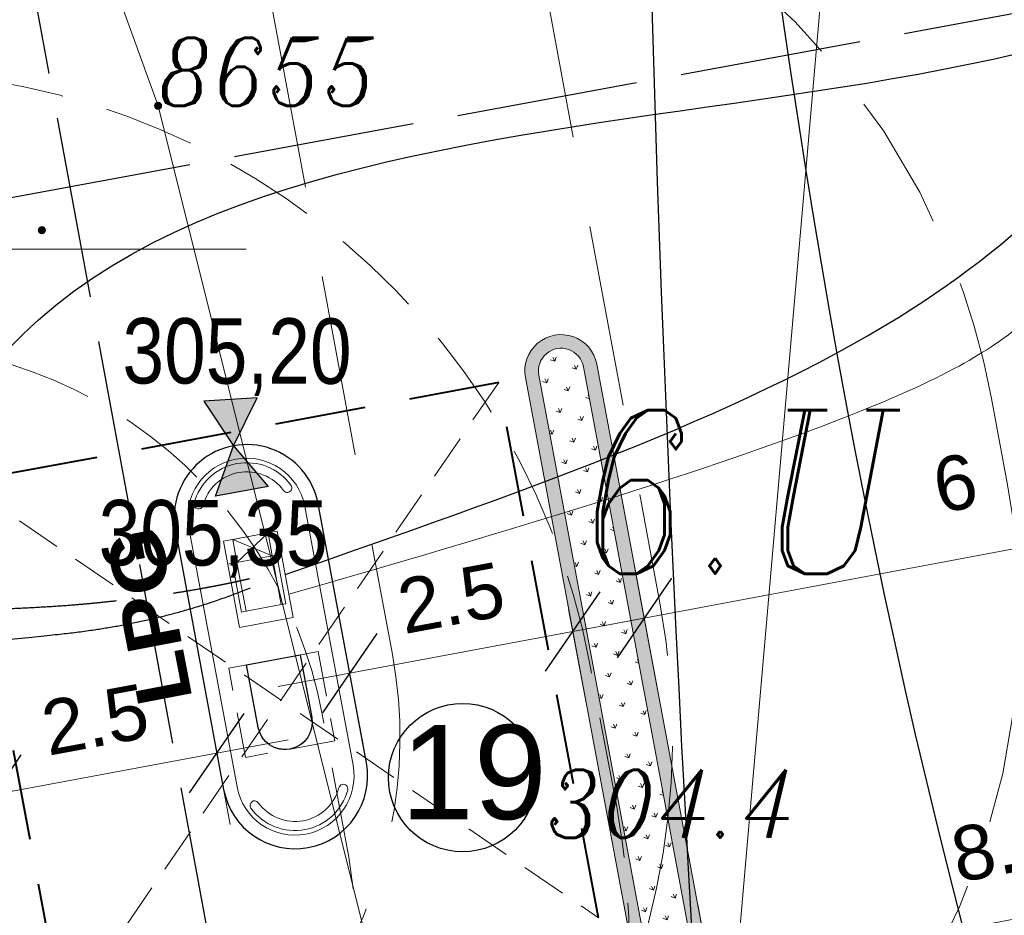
# Model space of a CAD drawing. Header units: metres. Extents: x 779 to 7046, y -512 to 9570.
# Tile 233 of 256: x 2192 to 2203, y 184 to 194. Entities that reach past the tile are written whole.
import ezdxf
from ezdxf import colors
from ezdxf.entities.mleader import LeaderData, LeaderLine
from ezdxf.math import Vec2, Vec3

# ---------------------------------------------------------------- set-up
doc = ezdxf.new("R2010")
doc.units = ezdxf.units.M
for name, pattern in [('0', [0]), ('2.0_0.5', [2.5, 2, -0.5]), ('A-1_05$0$DASHED', [19.049999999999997, 12.7, -6.349999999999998]), ('CIĄGłA', [0]), ('DASH', [0.75, 0.5, -0.25]), ('DASHED', [0.75, 0.5, -0.25]), ('DASHEDX2', [38.099999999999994, 25.4, -12.7])]:
    doc.linetypes.add(name, pattern=pattern)
for name, color, linetype, lineweight in [('203-punkt graniczny', 7, 'Continuous', 0), ('203-punkt graniczny-Atr103', 7, 'Continuous', 0), ('219-działka ewidencyjna', 7, 'Continuous', 0), ('_a_obiekty', 250, 'Continuous', 30), ('AGP1_BUDYNKI', 7, 'Continuous', 30), ('AGP1_HATCH', 7, 'Continuous', 5), ('AGP1_KRAWEZNIKI', 250, 'Continuous', 20), ('AGP1_KRAWEZNIKI GRUBOŚCI', 7, 'Continuous', 9), ('AGP1_OPISY', 7, 'Continuous', 13), ('AGP1_WYMIARY', 7, 'Continuous', 15), ('BK_Beton', 2, 'Continuous', 15), ('Instalacje elektryczne', 1, 'Continuous', 20), ('MPZP', 7, 'Continuous', 0), ('punkt wysokościowy sztuczny', 7, 'Continuous', 0), ('RTPW01', 253, 'Continuous', 0), ('Sekcje', 7, 'Continuous', 0), ('ZNAKI DROGOWE', 250, 'Continuous', 15), ('zz-drogi', 7, 'Continuous', 40)]:
    doc.layers.add(name, color=color, linetype=linetype, lineweight=lineweight)
for name, color, linetype in [('IE_kable ziemne', 240, 'Continuous'), ('IE_kanalizacja iskrobezpieczne', 3, 'Continuous'), ('IE_kanalizacja słaboprądowa', 6, 'Continuous'), ('TECHNOLOGIA PALIW', 7, 'Continuous'), ('WYMIARY', 9, 'Continuous'), ('zz-odwodnienie', 5, 'Continuous')]:
    doc.layers.add(name, color=color, linetype=linetype)
doc.styles.add('ARIAL', font='arial.ttf')
doc.styles.add('ARIAL BOLD', font='ariblk.ttf')
doc.styles.get("Standard").update_dxf_attribs({"font": 'arial.ttf'})
doc.styles.add('Style-ITALIC_1250', font='ITALIC_1250.shx')
doc.dimstyles.new('PZT M', dxfattribs={"dimtxt": 0.6, "dimasz": 0.75, "dimexe": 0.8, "dimexo": 0.1, "dimgap": 0.3, "dimtad": 1, "dimdsep": 46, "dimtxsty": 'ARIAL', "dimblk": 'OBLIQUE', "dimcen": 0.9, "dimdle": 0.8, "dimclrd": 7, "dimclre": 256, "dimclrt": 7, "dimadec": 0, "dimazin": 0, "dimtfac": 1, "dimtmove": 2, "dimatfit": 3, "dimldrblk": 'ARCHTICK', "dimfxl": 1, "dimfxlon": 1, "dimtolj": 1, "dimtzin": 0, "dimlwd": 20, "dimlwe": 20, "dimarcsym": 0})

# ---------------------------------------------------------------- blocks, each defined once
blk = doc.blocks.new('203')
at = {"linetype": 'Continuous', "lineweight": -2, "ltscale": 10}
h = blk.add_hatch(color=0, dxfattribs=at)
edge = h.paths.add_edge_path()
edge.add_arc((0, 0), 0.45, 0, 360)
blk = doc.blocks.new('PW02')
at = {"linetype": 'Continuous', "lineweight": 13, "ltscale": 10}
h = blk.add_hatch(color=0, dxfattribs=at)
edge = h.paths.add_edge_path()
edge.add_arc((0, 0), 0.45, 0, 360)
blk = doc.blocks.new('PZT MDCP podkład')
at = {"layer": '219-działka ewidencyjna', "color": 252, "linetype": 'Continuous', "lineweight": 13, "true_color": 0x939598, "flags": 128}
for points in [[(2122.376406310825, 81.44646074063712), (2127.666406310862, 66.85646074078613)], [(2127.666406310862, 66.85646074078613), (2134.696406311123, 38.69646074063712)]]:
    blk.add_lwpolyline(points, dxfattribs=at)
at = {"layer": 'Sekcje', "color": 252, "linetype": 'Continuous', "lineweight": 13, "true_color": 0x939598}
blk.add_line((2123.636406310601, 65.27646074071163), (2128.636406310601, 65.27646074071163), dxfattribs=at)
at = {"layer": '203-punkt graniczny', "color": 252, "linetype": 'Continuous', "lineweight": 13, "true_color": 0x939598, "xscale": 0.1, "yscale": 0.1, "zscale": 0.1}
blk.add_blockref('203', (2127.666406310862, 66.85646074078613), dxfattribs=at)
at = {"layer": 'punkt wysokościowy sztuczny', "color": 252, "linetype": 'Continuous', "lineweight": 13, "true_color": 0x939598, "xscale": 0.1, "yscale": 0.1, "zscale": 0.1}
blk.add_blockref('PW02', (2126.386406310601, 65.48646074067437), dxfattribs=at)
at = {"layer": '203-punkt graniczny-Atr103', "color": 252, "lineweight": 13, "true_color": 0x939598, "insert": (2127.666406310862, 66.85646074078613), "char_height": 0.75, "attachment_point": 7, "line_spacing_factor": 0.6}
blk.add_mtext('\\FITALIC_1250;\\H1x;\\W0.9;8655', dxfattribs=at)
blk.add_mtext('\\FITALIC_1250;\\H1x;\\W0.9;8655', dxfattribs=at)
at = {"layer": 'MPZP', "color": 252, "linetype": 'Continuous', "lineweight": 13, "true_color": 0x939598, "style": 'Style-ITALIC_1250', "width": 0.8}
blk.add_text('6.U', height=1.8, dxfattribs=at).set_placement((2132.317737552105, 61.70316766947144))
at = {"layer": 'RTPW01', "color": 252, "linetype": 'Continuous', "lineweight": 13, "true_color": 0x939598, "style": 'Style-ITALIC_1250', "width": 0.9}
blk.add_text('304.4', height=0.75, dxfattribs=at).set_placement((2131.945406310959, 58.79446074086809))
blk = doc.blocks.new('TP')
at = {"color": 2, "linetype": 'A-1_05$0$DASHED', "lineweight": 30, "ltscale": 0.1}
blk.add_open_spline([(1725.447143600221, 291.9266222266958), (1725.397438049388, 293.9727426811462), (1725.242814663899, 295.7184900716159), (1725.047394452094, 296.561153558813)], degree=2, knots=[0, 0, 0, 2.646366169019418, 6.639673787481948, 6.639673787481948, 6.639673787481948], dxfattribs=at)
at = {"color": 2, "lineweight": 30}
blk.add_open_spline([(1725.893641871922, 292.0346635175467), (1725.719073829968, 293.9954066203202), (1725.525402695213, 295.6531454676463), (1725.14783540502, 296.5729052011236)], degree=2, knots=[0, 0, 0, 2.400110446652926, 6.994891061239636, 6.994891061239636, 6.994891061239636], dxfattribs=at)
blk = doc.blocks.new('regał na butle z gazem')
at = {"layer": 'AGP1_BUDYNKI', "color": 251, "linetype": 'DASHED', "lineweight": 15, "ltscale": 2, "true_color": 0x636466}
for points in [[(-1.599999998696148, -8.650000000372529), (3.725290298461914e-09, -8.649999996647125, 0.4142135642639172), (8.000000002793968, -0.6499999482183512), (7.999999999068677, 5.029153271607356e-08, 0.4142135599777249), (1.396983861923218e-08, 8.000000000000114), (-1.59999998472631, 8.000000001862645, 0.4142135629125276), (-9.599999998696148, 3.725290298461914e-09), (-9.599999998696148, -0.6499999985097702, 0.4142135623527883)], [(-1.599999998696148, -5.649999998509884), (3.725290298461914e-09, -5.649999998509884, 0.4142135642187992), (5.000000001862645, -0.6499999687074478), (4.999999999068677, 3.539037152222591e-08, 0.4142135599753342), (8.381903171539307e-09, 5), (-1.599999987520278, 5.000000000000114, 0.4142135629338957), (-6.599999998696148, 1.862645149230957e-09), (-6.599999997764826, -0.6499999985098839, 0.4142135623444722)]]:
    blk.add_lwpolyline(points, format="xyb", close=True, dxfattribs=at)
blk = doc.blocks.new('ZMIANY STUDZIENKA ZLEWOWA - INSTALACJE ELEKTRYCZNE')
at = {"layer": 'IE_kable ziemne', "linetype": 'CIĄGłA', "lineweight": 5}
blk.add_open_spline([(2828.654678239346, 187.6641735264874), (2835.382723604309, 189.5865512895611), (2837.100375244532, 190.8981662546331, 6.583589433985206e-09), (2839.638970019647, 193.1048252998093), (2840.600217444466, 194.235690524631), (2841.395944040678, 195.4083235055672), (2842.194563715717, 197.0509075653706), (2841.854672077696, 197.9228345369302)], degree=3, knots=[0, 0, 0, 0, 2.933830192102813, 6.696138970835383, 12.94889318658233, 16.26194634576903, 18.12813011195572, 18.12813011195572, 18.12813011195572, 18.12813011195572], dxfattribs=at)
at = {"layer": 'IE_kanalizacja iskrobezpieczne', "color": 3}
blk.add_spline([(2823.649963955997, 187.2248570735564), (2825.898857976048, 190.6877052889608), (2840.873978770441, 196.872616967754), (2841.010162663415, 197.7655294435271)], degree=3, dxfattribs=at)
at = {"layer": 'IE_kanalizacja słaboprądowa', "color": 6}
for points in [[(2826.787020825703, 157.0601566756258), (2830.343687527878, 158.4761619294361), (2833.655682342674, 175.9526709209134), (2832.466239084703, 214.3294864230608)], [(2832.466239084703, 214.3294864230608), (2836.941192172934, 180.9525171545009), (2845.733561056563, 165.3687047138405), (2850.371173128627, 161.9198830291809)]]:
    blk.add_spline(points, degree=3, dxfattribs=at)
blk.add_open_spline([(2828.614070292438, 187.8828834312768), (2831.104269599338, 188.7478652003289), (2837.68802324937, 191.0347612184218), (2839.266121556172, 194.9720133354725), (2840.247329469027, 197.4200629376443), (2840.241676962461, 197.4868017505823), (2840.236024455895, 197.5535405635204), (2840.230371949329, 197.6202793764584)], degree=3, knots=[0, 0, 0, 0, 6.555582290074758, 17.33208209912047, 17.33208209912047, 17.33208209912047, 17.54252129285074, 17.54252129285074, 17.54252129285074, 17.54252129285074], dxfattribs=at)
blk = doc.blocks.new('d_rzędna')
at = {"layer": 'zz-odwodnienie'}
blk.add_hatch(color=0, dxfattribs=at).paths.add_polyline_path([(0, 0), (0.3686594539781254, 0.6385369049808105), (-0.3686594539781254, 0.6385369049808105)])
at = {"layer": 'zz-odwodnienie', "color": 0}
for p, q in [((-0.3686594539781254, 0.6385369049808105), (0, 0)), ((0.3686594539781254, 0.6385369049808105), (-0.3686594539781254, 0.6385369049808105)), ((-0.3686594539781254, 0.6385369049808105), (0, 0)), ((0.3686594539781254, 0.6385369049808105), (-0.3686594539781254, 0.6385369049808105)), ((0, 0), (0.3686594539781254, 0.6385369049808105)), ((0, 0), (0.3686594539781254, 0.6385369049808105))]:
    blk.add_line(p, q, dxfattribs=at)
blk = doc.blocks.new('RZEDNE MODNLICA 20241108')
at = {"layer": 'zz-odwodnienie'}
for p, xscale, yscale, zscale, rotation in [((2194.454823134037, 189.6136608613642), 0.7999999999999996, 0.7999999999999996, 0.7999999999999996, 3.802727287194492), ((2194.454823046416, 189.6136615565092), -0.7999999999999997, 0.7999999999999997, 0.7999999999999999, 190.565401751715)]:
    blk.add_blockref('d_rzędna', p, dxfattribs=dict(at, xscale=xscale, yscale=yscale, zscale=zscale, rotation=rotation))
at = {"layer": 'zz-odwodnienie', "char_height": 0.7199999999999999, "width": 4.627268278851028, "attachment_point": 1, "rotation": 359.89007928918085}
for s, insert in [('{\\fArial Narrow|b0|i0|c238|p34;305,20}', (2193.233030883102, 191.0206718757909)), ('{\\fArial Narrow|b0|i0|c238|p34;305,35}', (2192.97087870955, 189.0175022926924))]:
    blk.add_mtext(s, dxfattribs=dict(at, insert=insert))
blk = doc.blocks.new('PRZEKRÓJ TERENU OPIS PZT')
at = {"color": 18, "linetype": '2.0_0.5', "true_color": 0x000000}
for points in [[(2762.83797543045, 47.35104644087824), (2762.62888825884, -29.6181374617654)], [(2696.458852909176, 9.359912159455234), (2736.514984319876, 9.359912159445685), (2736.513607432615, 14.23726171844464), (2764.724460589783, 14.18835740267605), (2764.725837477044, 9.311007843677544), (2854.773650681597, 9.359912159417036)]]:
    blk.add_lwpolyline(points, dxfattribs=at)
blk = doc.blocks.new('LPG HELLIX')
at = {"layer": 'BK_Beton', "color": 18, "lineweight": 5, "true_color": 0x000000}
for points in [[(32949.68643686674, 5720.601025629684), (31982.37482586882, 5720.601025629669), (31982.37482586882, 5120.601025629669), (32949.68643686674, 5120.601025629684), (32949.68643686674, 5720.601025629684)], [(32239.55720183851, 5618.10102562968), (32239.55720183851, 5720.60102562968)], [(32785.70040869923, 5669.35102562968), (32239.55720183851, 5669.35102562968)], [(32785.70040869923, 5618.10102562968), (32785.70040869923, 5669.35102562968)], [(31982.37482586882, 5223.101025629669), (32239.55720183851, 5223.101025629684), (32239.55720183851, 5618.101025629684), (31982.37482586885, 5618.101025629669), (31982.37482586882, 5223.101025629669)], [(31982.37482586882, 5618.101025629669), (32239.55720183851, 5223.101025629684)], [(32239.55720183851, 5618.101025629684), (31982.37482586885, 5223.101025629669)], [(32239.55720183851, 5618.10102562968), (32785.70040869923, 5618.10102562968), (32785.7004086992, 5223.10102562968), (32239.55720183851, 5223.10102562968)], [(32239.55720183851, 5223.10102562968), (32239.55720183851, 5120.60102562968)], [(32785.7004086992, 5223.101025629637), (32785.7004086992, 5171.851025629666)], [(32785.7004086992, 5171.851025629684), (32239.55720183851, 5171.851025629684)]]:
    blk.add_lwpolyline(points, dxfattribs=at)
blk = doc.blocks.new('lpg dystrybutor')
at = {"color": 2, "linetype": 'DASHED', "lineweight": 5, "ltscale": 3, "true_color": 0xf1eb1f}
for points in [[(1884.637835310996, 1542.59038778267), (1885.509884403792, 1542.171792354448, 0.4142135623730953), (1925.537663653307, 1556.235109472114), (1925.797308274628, 1556.77602043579, 0.414213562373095), (1911.733991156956, 1596.803799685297), (1910.86194206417, 1597.22239511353, 0.4142135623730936), (1870.834162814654, 1583.159077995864), (1870.574518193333, 1582.618167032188, 0.4142135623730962)], [(1894.158138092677, 1562.423789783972), (1895.030187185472, 1562.005194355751, 0.4142135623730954), (1905.704261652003, 1565.755412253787), (1905.963906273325, 1566.296323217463, 0.4142135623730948), (1902.213688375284, 1576.970397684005), (1901.341639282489, 1577.388993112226, 0.4142135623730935), (1890.66756481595, 1573.638775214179), (1890.407920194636, 1573.097864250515, 0.4142135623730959)]]:
    blk.add_lwpolyline(points, format="xyb", close=True, dxfattribs=at)
at = {"xscale": -0.001, "yscale": 0.001, "zscale": 0.001, "rotation": 334.3583606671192}
blk.add_blockref('LPG HELLIX', (1925.108916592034, 1550.760939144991), dxfattribs=at)
blk = doc.blocks.new('WIATA LPG DWA STANOWISKA')
at = {"linetype": 'DASHED', "lineweight": 5}
blk.add_lwpolyline([(2085.745614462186, 101.4813195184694), (2085.562495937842, 102.464410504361), (2086.545586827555, 102.6475287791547), (2086.728705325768, 101.664437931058), (2085.745614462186, 101.4813195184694)], dxfattribs=at)
at = {"color": 18, "lineweight": 15, "ltscale": 3, "true_color": 0x000000}
blk.add_lwpolyline([(2085.886407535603, 101.8127564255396, 1.00041566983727), (2086.476062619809, 101.9225215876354), (2086.348379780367, 102.6107783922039), (2085.758313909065, 102.5009022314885), (2085.886407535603, 101.8127564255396)], format="xyb", dxfattribs=at)
at = {"layer": 'AGP1_BUDYNKI', "linetype": 'DASH', "lineweight": 40, "ltscale": 2}
blk.add_lwpolyline([(2083.736923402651, 98.6164988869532), (2089.632519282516, 99.71466017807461), (2088.534357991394, 105.6102560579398), (2082.63876211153, 104.5120947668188), (2083.736923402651, 98.6164988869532)], dxfattribs=at)
at = {"layer": 'AGP1_BUDYNKI', "linetype": 'DASH', "lineweight": 13}
for points in [[(2088.534357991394, 105.6102560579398), (2083.736923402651, 98.6164988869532)], [(2082.63876211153, 104.5120947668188), (2089.632519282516, 99.71466017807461)]]:
    blk.add_lwpolyline(points, dxfattribs=at)
at = {"layer": 'AGP1_BUDYNKI', "lineweight": 30}
blk.add_lwpolyline([(2085.505594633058, 101.129274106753, 0.9999999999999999), (2087.077753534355, 101.4221171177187), (2086.546560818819, 104.2738817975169, 0.9999999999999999), (2084.974401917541, 103.9810387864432)], format="xyb", close=True, dxfattribs=at)
at = {"layer": 'AGP1_BUDYNKI'}
blk.add_lwpolyline([(2085.886407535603, 101.8127564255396), (2085.758313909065, 102.5009022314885), (2086.348453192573, 102.6103826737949), (2086.476129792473, 101.9221595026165, -0.9998018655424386), (2085.886407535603, 101.8127564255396)], format="xyb", dxfattribs=at)
at = {"layer": 'AGP1_BUDYNKI', "lineweight": 5}
for centre, radius, start, end in [((2085.760481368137, 104.1274602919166), 0.5997000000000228, 35.89890470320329, 165.204001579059), ((2085.760481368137, 104.1274602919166), 0.49975, 35.89890470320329, 165.204001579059), ((2086.205787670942, 104.4497953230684), 0.04997500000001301, 215.8989047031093, 35.89890470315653), ((2085.228984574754, 104.267848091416), 0.04997500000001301, 165.2040015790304, 345.2040015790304), ((2086.823170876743, 101.1353078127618), 0.04997500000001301, 345.2040015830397, 165.2040015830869), ((2086.29167408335, 101.275695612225), 0.5997000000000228, 215.898904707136, 345.2040015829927), ((2086.29167408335, 101.275695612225), 0.49975, 215.898904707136, 345.2040015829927), ((2085.846367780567, 100.9533605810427), 0.04997500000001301, 35.89890470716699, 215.898904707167)]:
    blk.add_arc(centre, radius, start, end, dxfattribs=at)
at = {"layer": 'AGP1_KRAWEZNIKI GRUBOŚCI', "linetype": 'CIĄGłA'}
blk.add_lwpolyline([(2085.653058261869, 101.1567418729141, 1), (2086.930289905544, 101.3946493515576), (2086.399097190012, 104.2464140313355, 1), (2085.12186554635, 104.0085065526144)], format="xyb", close=True, dxfattribs=at)
at = {"layer": 'AGP1_KRAWEZNIKI', "xscale": -0.9999999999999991, "rotation": 254.8767121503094}
blk.add_blockref('lpg dystrybutor', (75.32422596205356, -1319.473761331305), dxfattribs=at)
at = {"layer": 'AGP1_OPISY', "color": 7, "linetype": 'Continuous', "lineweight": 30, "insert": (2084.5755810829, 102.0114006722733), "char_height": 0.5999999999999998, "width": 0.3450397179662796, "attachment_point": 1, "rotation": 100.88572466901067, "style": 'ARIAL BOLD'}
blk.add_mtext('LPG', dxfattribs=at)
blk = doc.blocks.new('_Oblique')
at = {"color": 0, "linetype": 'ByBlock', "lineweight": 25}
blk.add_line((-0.5, -0.5), (0.5, 0.5), dxfattribs=at)
blk = doc.blocks.new('*D224')
at = {"layer": 'AGP1_WYMIARY', "color": 7, "linetype": 'CIĄGłA', "lineweight": 20, "transparency": 16777216}
for p, q in [((2204.776587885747, 189.3487544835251), (2205.02264191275, 188.0369030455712)), ((2205.661452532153, 188.9706701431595), (2198.192077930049, 187.5696961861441)), ((2198.879791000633, 188.2427370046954), (2199.125845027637, 186.9308855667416))]:
    blk.add_line(p, q, dxfattribs=at)
at = {"layer": 'Defpoints', "color": 0, "linetype": 'CIĄGłA', "transparency": 16777216}
for p in [(2204.75815310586, 189.447040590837), (2198.861356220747, 188.3410231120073), (2198.978366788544, 187.717174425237)]:
    blk.add_point(p, dxfattribs=at)
at = {"layer": 'AGP1_WYMIARY', "color": 7, "linetype": 'CIĄGłA', "lineweight": 20, "transparency": 16777216, "xscale": 0.75, "yscale": 0.75, "zscale": 0.75}
for p, rotation in [((2204.875163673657, 188.8231919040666), 10.62311003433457), ((2198.978366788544, 187.717174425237), 190.6231100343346)]:
    blk.add_blockref('_Oblique', p, dxfattribs=dict(at, rotation=rotation))
at = {"layer": 'AGP1_WYMIARY', "color": 7, "linetype": 'CIĄGłA', "lineweight": 20, "transparency": 16777216, "insert": (2202.401906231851, 189.2016100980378), "char_height": 0.6, "attachment_point": 5, "rotation": 10.623110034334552, "style": 'ARIAL'}
blk.add_mtext('\\A1;6', dxfattribs=at)
blk = doc.blocks.new('_ArchTick')
at = {"layer": 'WYMIARY', "color": 0, "linetype": 'Continuous', "const_width": 0.15}
blk.add_lwpolyline([(-0.5, -0.5), (0.5, 0.5)], dxfattribs=at)
blk = doc.blocks.new('*D226')
at = {"layer": 'AGP1_WYMIARY', "color": 7, "linetype": 'CIĄGłA', "lineweight": 20, "transparency": 16777216}
for p, q in [((2208.387690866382, 185.2512182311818), (2208.214538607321, 186.1783602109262)), ((2209.147809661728, 185.5388251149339), (2198.927339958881, 183.6300587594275)), ((2199.740027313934, 183.6361878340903), (2199.566875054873, 184.5633298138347))]:
    blk.add_line(p, q, dxfattribs=at)
at = {"layer": 'Defpoints', "color": 0, "linetype": 'CIĄGłA', "transparency": 16777216}
for p in [(2208.406049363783, 185.1529178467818), (2199.71374303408, 183.776926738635), (2199.758385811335, 183.5378874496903)]:
    blk.add_point(p, dxfattribs=at)
at = {"layer": 'AGP1_WYMIARY', "color": 7, "linetype": 'CIĄGłA', "lineweight": 20, "transparency": 16777216, "xscale": 0.75, "yscale": 0.75, "zscale": 0.75}
for p, rotation in [((2208.361406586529, 185.3919571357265), 10.5786444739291), ((2199.71374303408, 183.776926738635), 190.5786444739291)]:
    blk.add_blockref('_Oblique', p, dxfattribs=dict(at, rotation=rotation))
at = {"layer": 'AGP1_WYMIARY', "color": 7, "linetype": 'CIĄGłA', "lineweight": 20, "transparency": 16777216, "insert": (2202.948591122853, 185.1993624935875), "char_height": 0.6, "attachment_point": 5, "rotation": 10.578644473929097, "style": 'ARIAL'}
blk.add_mtext('\\A1;8.8', dxfattribs=at)
blk = doc.blocks.new('Zbiornik LPG 20m3')
at = {"layer": '_a_obiekty', "color": 251, "linetype": 'DASH', "lineweight": 5, "ltscale": 4, "true_color": 0x636466}
for points in [[(2696.092133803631, 576.3192574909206), (2700.982895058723, 570.9863267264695, -0.414213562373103), (2699.149688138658, 528.599543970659), (2697.675688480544, 527.2477581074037, -0.4142135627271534), (2655.288905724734, 529.0809650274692), (2650.398144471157, 534.4138957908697, -0.4142135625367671), (2652.231351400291, 576.8006785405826), (2653.705351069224, 578.1524644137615, -0.4142135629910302), (2696.092133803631, 576.3192574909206)], [(2679.878137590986, 561.4496130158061), (2684.768898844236, 556.1166822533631, -0.4142135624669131), (2684.280043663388, 544.8135401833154), (2682.80604400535, 543.4617543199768, -0.4142135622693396), (2671.502901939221, 543.9506095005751), (2666.612140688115, 549.2835402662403, -0.4142135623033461), (2667.100995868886, 560.586682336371), (2668.574995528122, 561.938468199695, -0.414213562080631), (2679.878137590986, 561.4496130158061)], [(2677.6671381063, 559.4219342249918), (2682.557899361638, 554.0890034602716, -0.4142135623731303), (2682.252364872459, 547.0245396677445), (2680.778365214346, 545.6727538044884, -0.4142135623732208), (2673.71390142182, 545.9782882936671), (2668.823140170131, 551.311219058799, -0.4142135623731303), (2669.12867465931, 558.375682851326), (2670.602674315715, 559.7274687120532, -0.4142135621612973), (2677.6671381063, 559.4219342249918)]]:
    blk.add_lwpolyline(points, format="xyb", dxfattribs=at)
blk = doc.blocks.new('*D228')
at = {"layer": 'AGP1_WYMIARY', "color": 7, "linetype": 'CIĄGłA', "lineweight": 20, "transparency": 16777216}
for p, q in [((2198.145798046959, 187.8148166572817), (2198.338461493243, 186.7832022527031)), ((2194.94815604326, 186.9638636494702), (2198.977996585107, 187.7164733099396)), ((2195.688763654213, 187.3559429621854), (2195.881427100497, 186.3243285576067))]:
    blk.add_line(p, q, dxfattribs=at)
at = {"layer": 'Defpoints', "color": 0, "linetype": 'CIĄGłA', "transparency": 16777216}
for p in [(2198.127439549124, 187.9131170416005), (2198.191593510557, 187.5696053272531), (2195.670405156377, 187.4542433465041)]:
    blk.add_point(p, dxfattribs=at)
at = {"layer": 'AGP1_WYMIARY', "color": 7, "linetype": 'CIĄGłA', "lineweight": 20, "transparency": 16777216, "xscale": 0.75, "yscale": 0.75, "zscale": 0.75}
for p, rotation in [((2198.191593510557, 187.5696053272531), 10.57864472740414), ((2195.73455911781, 187.1107316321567), 190.5786447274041)]:
    blk.add_blockref('_Oblique', p, dxfattribs=dict(at, rotation=rotation))
at = {"layer": 'AGP1_WYMIARY', "color": 7, "linetype": 'CIĄGłA', "lineweight": 20, "transparency": 16777216, "insert": (2196.851760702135, 187.936206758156), "char_height": 0.6, "attachment_point": 5, "rotation": 10.578644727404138, "style": 'ARIAL'}
blk.add_mtext('\\A1;2.5', dxfattribs=at)
blk = doc.blocks.new('*D229')
at = {"layer": 'AGP1_WYMIARY', "color": 7, "linetype": 'CIĄGłA', "lineweight": 20, "transparency": 16777216}
for p, q in [((2194.232663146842, 186.439768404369), (2194.418386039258, 185.4426899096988)), ((2195.05836487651, 186.3756567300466), (2191.027691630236, 185.62487502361)), ((2191.774935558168, 185.9819746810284), (2191.960658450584, 184.9848961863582))]:
    blk.add_line(p, q, dxfattribs=at)
at = {"layer": 'Defpoints', "color": 0, "linetype": 'CIĄGłA', "transparency": 16777216}
for p in [(2194.214351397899, 186.538077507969), (2191.756623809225, 186.0802837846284), (2191.814164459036, 185.771369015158)]:
    blk.add_point(p, dxfattribs=at)
at = {"layer": 'AGP1_WYMIARY', "color": 7, "linetype": 'CIĄGłA', "lineweight": 20, "transparency": 16777216, "xscale": 0.75, "yscale": 0.75, "zscale": 0.75}
for p, rotation in [((2194.27189204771, 186.2291627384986), 10.5513976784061), ((2191.814164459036, 185.771369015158), 190.5513976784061)]:
    blk.add_blockref('_Oblique', p, dxfattribs=dict(at, rotation=rotation))
at = {"layer": 'AGP1_WYMIARY', "color": 7, "linetype": 'CIĄGłA', "lineweight": 20, "transparency": 16777216, "insert": (2192.931996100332, 186.5963570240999), "char_height": 0.6, "attachment_point": 5, "rotation": 10.551397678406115, "style": 'ARIAL'}
blk.add_mtext('\\A1;2.5', dxfattribs=at)
blk = doc.blocks.new('ZNAKI DROGOWE')
at = {"layer": 'ZNAKI DROGOWE'}
ml = blk.add_multileader_mtext('Standard', dxfattribs=at)
ml.set_content('ZNAK DROGOWY B2', color=256, style='ARIAL')
ml.set_leader_properties()
ml.build(insert=Vec2(0, 0))
ml.multileader.update_dxf_attribs({"arrow_head_size": 1})
ctx = ml.context
ctx.base_point, ctx.char_height, ctx.arrow_head_size, ctx.landing_gap_size, ctx.plane_origin = Vec3(2023.658558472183, 197.0330494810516), 0.75, 1, 0.08, Vec3(2115.040989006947, 186.3468004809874)
ctx.text_align_type = 1
notes = []
notes.append((ctx, [(1, (1, 1, 0), (2034.346672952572, 197.0330494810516), (-1, 0), 0.3002836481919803, [(1, [(2068.818332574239, 186.2819858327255), (2070.529416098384, 206.0183191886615)], 0, [])])]))
ctx.mtext.insert, ctx.mtext.width, ctx.mtext.defined_height, ctx.mtext.alignment, ctx.mtext.flow_direction = Vec3(2028.852473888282, 197.4144444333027), 22.31043766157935, 9.297092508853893, 2, 5
for ctx, leaders in notes:
    for number, flags, end, landing, length, lines in leaders:
        leader = LeaderData()
        leader.index, (leader.has_last_leader_line, leader.has_dogleg_vector, leader.attachment_direction) = number, flags
        leader.last_leader_point, leader.dogleg_vector, leader.dogleg_length = Vec3(end), Vec3(landing), length
        for number, points, colour, breaks in lines:
            line = LeaderLine()
            line.index, line.vertices, line.color, line.breaks = number, Vec3.list(points), colors.encode_raw_color(colour), breaks
            leader.lines.append(line)
        ctx.leaders.append(leader)

msp = doc.modelspace()

# ---------------------------------------------------------------- hatches: boundary and pattern name
at = {"layer": 'AGP1_HATCH', "lineweight": 15, "transparency": 33554625}
h = msp.add_hatch(dxfattribs=at)
h.set_pattern_fill('GRASS', color=64, scale=0.02, angle=24.61092855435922)
h.set_pattern_definition([(114.6109285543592, (462.9080842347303, 0), (-0.4761730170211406, 0.1769837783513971), [0.09525, -0.6231704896]), (69.61092855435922, (462.9080842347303, 0), (-0.4761730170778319, 0.1769837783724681), [0.09525, -0.41275]), (159.6109285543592, (462.9080842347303, 0), (-0.1769837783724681, -0.4761730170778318), [0.09525, -0.41275])])
edge = h.paths.add_edge_path()
edge.add_line((2201.154967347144, 263.5881994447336), (2187.755434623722, 258.884151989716))
edge.add_line((2187.755434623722, 258.884151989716), (2189.333398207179, 250.4126837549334))
edge.add_line((2189.333398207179, 250.4126837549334), (2200.14854181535, 252.4272321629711))
edge.add_line((2200.14854181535, 252.4272321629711), (2200.648631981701, 252.5203866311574))
edge.add_arc((2201.590242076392, 247.4571988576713), 5.150000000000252, 21.517769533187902, 100.53504568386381, ccw=False)
edge.add_line((2206.381306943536, 249.3461661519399), (2206.675941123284, 248.5988734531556))
edge.add_line((2206.675941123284, 248.5988734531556), (2210.150932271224, 239.7851115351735))
edge.add_line((2210.150932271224, 239.7851115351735), (2213.734346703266, 230.6963512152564))
edge.add_line((2213.734346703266, 230.6963512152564), (2217.789719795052, 220.4105428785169))
edge.add_line((2217.789719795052, 220.4105428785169), (2215.443125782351, 228.6790923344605))
edge.add_line((2215.443125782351, 228.6790923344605), (2207.464967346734, 248.9181994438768))
edge.add_line((2207.464967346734, 248.9181994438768), (2201.154967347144, 263.5881994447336))
h.paths.add_polyline_path([(2193.681012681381, 159.1678582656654), (2194.272039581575, 155.8602477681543), (2190.669106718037, 155.2164506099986), (2190.078079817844, 158.5240611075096)], flags=16)
h.paths.add_polyline_path([(2174.949427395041, 242.4438355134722), (2174.180330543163, 246.5728172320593), (2176.736366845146, 247.0489248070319), (2177.505463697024, 242.919943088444)], flags=16)
h.paths.add_polyline_path([(2213.207149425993, 155.2620582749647), (2212.585672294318, 156.8013328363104), (2213.47585517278, 157.1607412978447), (2214.097332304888, 155.6214667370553)], flags=16)
h.paths.add_polyline_path([(2224.990255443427, 196.349035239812), (2224.672071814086, 197.9782556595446), (2225.614271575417, 198.1622654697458), (2225.932455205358, 196.5330450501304)], flags=16)
edge = h.paths.add_edge_path()
edge.add_line((2222.135619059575, 154.633552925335), (2223.664309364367, 154.4557982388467))
edge.add_line((2223.664309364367, 154.4557982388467), (2227.521241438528, 153.3586678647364))
edge.add_line((2227.521241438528, 153.3586678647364), (2233.30759322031, 151.1911730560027))
edge.add_line((2233.30759322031, 151.1911730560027), (2237.862081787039, 147.7903544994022))
edge.add_line((2237.862081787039, 147.7903544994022), (2239.04057596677, 146.9882380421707))
edge.add_line((2239.04057596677, 146.9882380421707), (2233.604967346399, 169.6381994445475))
edge.add_line((2233.604967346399, 169.6381994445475), (2228.174967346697, 191.7481994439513))
edge.add_line((2228.174967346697, 191.7481994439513), (2222.494967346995, 209.5181994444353))
edge.add_line((2222.494967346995, 209.5181994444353), (2217.354967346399, 223.8281994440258))
edge.add_line((2217.354967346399, 223.8281994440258), (2215.443125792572, 228.6790923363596))
edge.add_line((2215.443125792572, 228.6790923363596), (2217.789719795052, 220.4105428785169))
edge.add_line((2217.789719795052, 220.4105428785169), (2221.381354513, 210.369004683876))
edge.add_line((2221.381354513, 210.369004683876), (2223.235207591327, 204.2921208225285))
edge.add_line((2223.235207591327, 204.2921208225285), (2230.775706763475, 165.6803719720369))
edge.add_line((2230.775706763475, 165.6803719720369), (2220.625390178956, 163.6980345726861))
edge.add_line((2220.625390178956, 163.6980345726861), (2220.928413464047, 162.146822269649))
edge.add_line((2220.928413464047, 162.146822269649), (2218.29831396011, 161.6329163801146))
edge.add_line((2218.29831396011, 161.6329163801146), (2217.995305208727, 163.1832919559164))
edge.add_line((2217.995305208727, 163.1832919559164), (2213.823860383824, 162.3684974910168))
edge.add_arc((2214.562165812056, 158.5899521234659), 3.849999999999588, 101.0559598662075, 197.8898825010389)
edge.add_line((2210.898318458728, 157.4072761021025), (2211.273490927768, 156.2450181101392))
edge.add_arc((2213.414312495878, 156.8509102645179), 2.224909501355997, 195.8024955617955, 221.512504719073)
edge.add_arc((2213.798153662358, 156.7771723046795), 2.482842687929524, 214.3488660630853, 282.1038679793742)
edge.add_line((2214.318767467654, 154.349525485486), (2219.144967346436, 156.2981994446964))
edge.add_line((2219.144967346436, 156.2981994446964), (2222.135619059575, 154.633552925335))
edge = h.paths.add_edge_path()
edge.add_line((2182.306540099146, 222.6057828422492), (2181.362772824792, 222.4299894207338))
edge.add_line((2181.362772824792, 222.4299894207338), (2181.058796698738, 224.0619203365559))
edge.add_line((2181.058796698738, 224.0619203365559), (2182.002563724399, 224.2377137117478))
edge.add_line((2182.002563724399, 224.2377137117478), (2178.488554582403, 243.1030613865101))
edge.add_line((2178.488554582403, 243.1030613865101), (2177.505463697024, 242.919943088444))
edge.add_line((2177.505463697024, 242.919943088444), (2176.736366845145, 247.0489248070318))
edge.add_line((2176.736366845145, 247.0489248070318), (2177.719457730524, 247.2320431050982))
edge.add_line((2177.719457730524, 247.2320431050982), (2177.536339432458, 248.2151339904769))
edge.add_line((2177.536339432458, 248.2151339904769), (2178.51943001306, 248.3982521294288))
edge.add_line((2178.51943001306, 248.3982521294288), (2189.329496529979, 250.4119569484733))
edge.add_line((2189.329496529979, 250.4119569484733), (2187.755434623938, 258.8841519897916))
edge.add_line((2187.755434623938, 258.8841519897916), (2168.624967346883, 252.1681994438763))
edge.add_line((2168.624967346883, 252.1681994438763), (2167.594967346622, 251.8081994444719))
edge.add_line((2167.594967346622, 251.8081994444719), (2162.624967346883, 250.0581994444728))
edge.add_line((2162.624967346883, 250.0581994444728), (2166.544967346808, 229.7681994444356))
edge.add_line((2166.544967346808, 229.7681994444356), (2169.934967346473, 212.2881994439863))
edge.add_line((2169.934967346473, 212.2881994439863), (2178.194967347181, 169.7181994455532))
edge.add_line((2178.194967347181, 169.7181994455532), (2182.564967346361, 169.8081994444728))
edge.add_line((2182.564967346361, 169.8081994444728), (2182.574967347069, 166.6181994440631))
edge.add_line((2182.574967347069, 166.6181994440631), (2179.044967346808, 166.5381994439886))
edge.add_line((2179.044967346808, 166.5381994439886), (2179.734967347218, 164.3981994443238))
edge.add_line((2179.734967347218, 164.3981994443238), (2185.554967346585, 147.4081994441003))
edge.add_line((2185.554967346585, 147.4081994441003), (2190.114967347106, 144.6981994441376))
edge.add_line((2190.114967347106, 144.6981994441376), (2195.594967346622, 146.7981994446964))
edge.add_line((2195.594967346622, 146.7981994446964), (2198.506741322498, 147.966344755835))
edge.add_arc((2192.412753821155, 155.9421381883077), 10.03742818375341, 307.3820107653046, 339.7887873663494)
edge.add_arc((2172.677213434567, 161.1161540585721), 30.40870538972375, 343.4897296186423, 347.8328201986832)
edge.add_arc((2184.653610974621, 158.2953769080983), 18.10831725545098, 348.5707290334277, 353.3645147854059)
edge.add_arc((2197.523160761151, 156.5186428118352), 5.127197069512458, 356.4695832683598, 372.851897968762)
edge.add_line((2202.521912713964, 157.6590939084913), (2201.349508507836, 163.3815698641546))
edge.add_line((2201.349508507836, 163.3815698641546), (2197.97990331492, 176.7630209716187))
edge.add_arc((2195.216179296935, 176.0670830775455), 2.849999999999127, 14.13389555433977, 55.55139767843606)
edge.add_line((2196.828329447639, 178.4172898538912), (2193.551159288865, 180.6653007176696))
edge.add_arc((2195.333009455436, 183.262897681), 3.150000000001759, 190.5513976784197, 235.5513976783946, ccw=False)
edge.add_line((2192.236272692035, 182.6860775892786), (2191.950100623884, 184.2217527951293))
edge.add_line((2191.950100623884, 184.2217527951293), (2189.099138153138, 183.6909764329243))
edge.add_line((2189.099138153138, 183.6909764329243), (2188.039197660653, 189.3933005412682))
edge.add_line((2188.039197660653, 189.3933005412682), (2190.888134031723, 189.9237062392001))
edge.add_line((2190.888134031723, 189.9237062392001), (2190.533968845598, 191.8259424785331))
edge.add_arc((2193.630752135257, 192.402512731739), 3.149999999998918, 154.4569703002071, 190.5467752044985, ccw=False)
edge.add_line((2190.788627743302, 193.7607575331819), (2192.598692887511, 197.5483150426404))
edge.add_arc((2191.651318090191, 198.001063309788), 1.050000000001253, 334.4569703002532, 381.5320244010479)
edge.add_line((2192.628041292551, 198.3864355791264), (2185.882029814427, 197.1298694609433))
edge.add_line((2185.882029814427, 197.1298694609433), (2183.725063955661, 208.7105972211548))
edge.add_line((2183.725063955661, 208.7105972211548), (2184.855544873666, 208.9211681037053))
edge.add_line((2184.855544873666, 208.9211681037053), (2182.306540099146, 222.6057828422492))

# ---------------------------------------------------------------- linework, layer by layer
at = {"color": 5, "linetype": 'DASHEDX2', "lineweight": 13, "ltscale": 0.1}
msp.add_circle((2180.533391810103, 219.6950929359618), 70, dxfattribs=at)
at = {"layer": 'AGP1_OPISY', "linetype": 'Continuous', "lineweight": 30}
msp.add_circle((2196.978349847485, 185.9596622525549), 0.8166577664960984, dxfattribs=at)

# ---------------------------------------------------------------- block references
at = {"color": 18, "linetype": 'CIĄGłA', "lineweight": 5, "true_color": 0x000000}
msp.add_blockref('PZT MDCP podkład', (65.95856103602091, 126.5017387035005), dxfattribs=at)
at = {"layer": 'AGP1_KRAWEZNIKI', "rotation": 100.6117641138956}
msp.add_blockref('regał na butle z gazem', (2189.877983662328, 185.6160324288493), dxfattribs=at)
at = {"layer": 'Instalacje elektryczne', "color": 18, "linetype": 'CIĄGłA', "lineweight": 5, "true_color": 0x000000}
msp.add_blockref('ZMIANY STUDZIENKA ZLEWOWA - INSTALACJE ELEKTRYCZNE', (-633.5900419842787, 0.3145410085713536), dxfattribs=at)
at = {"layer": 'TECHNOLOGIA PALIW', "color": 18, "linetype": 'CIĄGłA', "lineweight": 5, "true_color": 0x000000, "rotation": 269.8900792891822}
msp.add_blockref('TP', (1901.378904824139, 1913.76399693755), dxfattribs=at)
at = {"layer": 'zz-drogi'}
msp.add_blockref('RZEDNE MODNLICA 20241108', (0, 0), dxfattribs=at)

# ---------------------------------------------------------------- texts
at = {"layer": 'AGP1_OPISY', "linetype": 'Continuous', "lineweight": 30, "insert": (2196.294434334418, 186.5384218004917), "char_height": 1.0368, "width": 0.8416427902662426, "attachment_point": 1, "style": 'ARIAL'}
msp.add_mtext('19', dxfattribs=at)

# ---------------------------------------------------------------- next in the draw order: block references
at = {"color": 18, "linetype": 'CIĄGłA', "lineweight": 5, "true_color": 0x000000, "rotation": 100.5600011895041}
msp.add_blockref('PRZEKRÓJ TERENU OPIS PZT', (2712.922754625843, -2520.887069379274), dxfattribs=at)

# ---------------------------------------------------------------- next in the draw order: hatches: boundary and pattern name
at = {"layer": 'AGP1_HATCH', "true_color": 0x636466, "transparency": 33554477}
h = msp.add_hatch(color=251, dxfattribs=at)
h.dxf.hatch_style = 1
h.paths.add_polyline_path([(2197.669523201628, 190.3650253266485), (2199.546433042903, 180.3151312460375, 1), (2200.332836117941, 180.4619992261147), (2198.455926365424, 190.5118933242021, 1)])
h.paths.add_polyline_path([(2197.816973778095, 190.3925630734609), (2199.693883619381, 180.3426689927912, 1), (2200.18538554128, 180.4344614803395), (2198.308475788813, 190.4843555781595, 1)], flags=16)
at = {"layer": 'AGP1_HATCH', "lineweight": 15, "transparency": 33554625}
h = msp.add_hatch(dxfattribs=at)
h.set_pattern_fill('GRASS', color=64, scale=0.01, angle=24.61092855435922)
h.set_pattern_definition([(114.6109285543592, (0, 0), (-0.2380865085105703, 0.08849188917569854), [0.047625, -0.3115852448]), (69.61092855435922, (0, 0), (-0.2380865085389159, 0.08849188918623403), [0.047625, -0.206375]), (159.6109285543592, (0, 0), (-0.08849188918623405, -0.2380865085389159), [0.047625, -0.206375])])
edge = h.paths.add_edge_path()
edge.add_line((2198.308510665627, 190.484168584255), (2200.185385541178, 180.4344614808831))
edge.add_arc((2199.939634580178, 180.3885652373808), 0.2499999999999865, -169.42135552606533, 10.578644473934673, ccw=False)
edge.add_line((2199.693883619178, 180.3426689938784), (2197.816973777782, 190.3925630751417))
edge.add_arc((2198.062724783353, 190.4384593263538), 0.2500000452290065, 10.551397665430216, 190.5786443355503, ccw=False)
edge.add_arc((2198.455961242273, 190.5117063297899), 0.1499999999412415, 190.5513974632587, 190.5786442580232)

# ---------------------------------------------------------------- next in the draw order: linework, layer by layer
at = {"layer": 'AGP1_KRAWEZNIKI', "color": 18, "linetype": 'CIĄGłA', "true_color": 0x000000}
msp.add_lwpolyline([(2198.455961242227, 190.5117063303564), (2200.332836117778, 180.4619992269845, -1), (2199.546433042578, 180.315131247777), (2197.669523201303, 190.365025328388, -1.000237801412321)], format="xyb", close=True, dxfattribs=at)
at = {"layer": 'AGP1_KRAWEZNIKI GRUBOŚCI', "linetype": 'CIĄGłA'}
msp.add_lwpolyline([(2198.308510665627, 190.484168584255), (2200.185385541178, 180.4344614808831, -1), (2199.693883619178, 180.3426689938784), (2197.816973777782, 190.3925630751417, -1.000237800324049), (2198.308497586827, 190.4842387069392, 0.0001188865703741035)], format="xyb", close=True, dxfattribs=at)

# ---------------------------------------------------------------- next in the draw order: block references
at = {"color": 18, "linetype": '0', "lineweight": 5, "true_color": 0x000000, "rotation": 328.0046700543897}
msp.add_blockref('Zbiornik LPG 20m3', (-372.4337848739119, 1138.750791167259), dxfattribs=at)
at = {"color": 18, "linetype": 'CIĄGłA', "lineweight": 5, "true_color": 0x000000}
msp.add_blockref('ZNAKI DROGOWE', (130.860605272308, -6.070346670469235), dxfattribs=at)
at = {"linetype": 'CIĄGłA'}
msp.add_blockref('WIATA LPG DWA STANOWISKA', (108.8407620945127, 84.70011872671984), dxfattribs=at)

# ---------------------------------------------------------------- next in the draw order: dimensions: what is measured, and where the dimension line sits
at = {"layer": 'AGP1_WYMIARY', "linetype": 'CIĄGłA', "lineweight": 20}
for base, p1, p2, angle, picture, middle in [((2198.978366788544, 187.717174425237), (2204.75815310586, 189.447040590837), (2198.861356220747, 188.3410231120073), 190.62311003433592, '*D224', (2202.401906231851, 189.2016100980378)), ((2199.71374303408, 183.776926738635), (2208.406049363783, 185.1529178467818), (2199.758385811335, 183.5378874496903), 190.57864447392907, '*D226', (2202.948591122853, 185.1993624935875))]:
    dim = msp.add_linear_dim(base=base, p1=p1, p2=p2, angle=angle, dimstyle='PZT M', override={"dimscale": 1, "dimasz": 0.75, "dimclre": 7, "dimlwd": 20, "dimlwe": 20}, dxfattribs=at)
    dim.commit()
    dim.dimension.update_dxf_attribs({"geometry": picture, "text_midpoint": middle, "dimtype": 161})
for p1, p2, distance, picture, middle in [((2195.670405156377, 187.4542433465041), (2198.127439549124, 187.9131170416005), -0.3494510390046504, '*D228', (2196.851760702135, 187.936206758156)), ((2194.214351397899, 186.538077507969), (2191.756623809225, 186.0802837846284), 0.3142280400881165, '*D229', (2192.931996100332, 186.5963570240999))]:
    dim = msp.add_aligned_dim(p1=p1, p2=p2, distance=distance, dimstyle='PZT M', override={"dimscale": 1, "dimasz": 0.75, "dimclre": 7, "dimlwd": 20, "dimlwe": 20}, dxfattribs=at)
    dim.commit()
    dim.dimension.update_dxf_attribs({"geometry": picture, "text_midpoint": middle})

doc.saveas('drawing.dxf')
